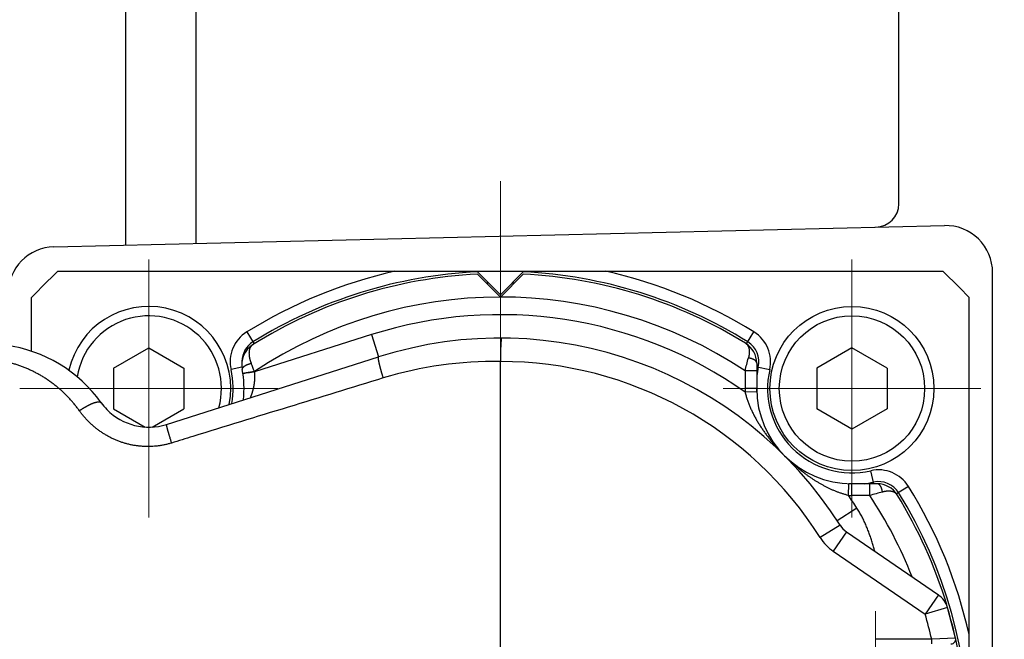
# Model space of a CAD drawing. Header units: millimetres. Extents: x 0 to 1300, y 0 to 891.
# Tile 26 of 119: x 563 to 605, y 289 to 316. Entities that reach past the tile are written whole.
import ezdxf

# ---------------------------------------------------------------- set-up
doc = ezdxf.new("R2010")
doc.units = ezdxf.units.MM
doc.header["$LTSCALE"] = 0.54643
doc.linetypes.add('CENTER', pattern=[50.8, 31.75, -6.35, 6.35, -6.35])
for name, color, linetype in [('NoLayerName_001', 7, 'Continuous'), ('NoLayerName_003', 7, 'Continuous'), ('NoLayerName_006', 7, 'Continuous')]:
    doc.layers.add(name, color=color, linetype=linetype)

# ---------------------------------------------------------------- blocks, each defined once
blk = doc.blocks.new('DIM_0002')
at = {"color": 3, "linetype": 'Continuous', "lineweight": 13}
blk.add_arc((76.293, 79.293), 76.293, 0, 270, dxfattribs=at)

msp = doc.modelspace()

# ---------------------------------------------------------------- linework, layer by layer
at = {"layer": 'NoLayerName_001', "color": 7, "linetype": 'Continuous', "lineweight": 25}
for p, q in [((570.8569, 369.1881), (570.8569, 306.1125)), ((600.8569, 307.8032), (600.8569, 351.7898)), ((567.8569, 329.0831), (567.8569, 306.041)), ((564.8093, 305.9685), (602.8093, 306.8732)), ((604.8569, 264.9702), (604.8569, 304.8738)), ((567.3569, 300.788), (568.8569, 301.654)), ((568.8569, 301.654), (570.3569, 300.788)), ((598.8569, 301.654), (597.3569, 300.788)), ((600.3569, 300.788), (598.8569, 301.654)), ((567.3569, 300.788), (567.3569, 299.056)), ((570.3569, 300.788), (570.3569, 299.056)), ((597.3569, 300.788), (597.3569, 299.056)), ((600.3569, 300.788), (600.3569, 299.056)), ((567.3569, 299.056), (568.707, 298.2765)), ((569.0068, 298.2765), (570.3569, 299.056)), ((598.8569, 298.1899), (597.3569, 299.056)), ((600.3569, 299.056), (598.8569, 298.1899))]:
    msp.add_line(p, q, dxfattribs=at)
at = {"layer": 'NoLayerName_001', "color": 4, "linetype": 'CENTER', "lineweight": 13}
msp.add_line((583.8569, 308.7635), (583.8569, 257.3646), dxfattribs=at)
at = {"layer": 'NoLayerName_001', "color": 110, "linetype": 'CENTER', "lineweight": 13}
for p, q in [((568.8569, 294.422), (568.8569, 305.422)), ((598.8569, 294.422), (598.8569, 305.422)), ((563.3569, 299.922), (574.3569, 299.922)), ((604.3569, 299.922), (593.3569, 299.922)), ((599.8569, 279.422), (599.8569, 290.422))]:
    msp.add_line(p, q, dxfattribs=at)
at = {"layer": 'NoLayerName_001', "color": 7, "linetype": 'Continuous', "lineweight": 25}
for radius in [3.5, 3.1]:
    msp.add_circle((598.8569, 299.922), radius, dxfattribs=at)
for centre, radius, start, end in [((599.8569, 307.8032), 1, 271.36393, 0), ((602.8569, 304.8738), 2, 0, 91.36393), ((564.8569, 303.969), 2, 91.36393, 180), ((568.8569, 299.922), 3.5, 348.76704, 167.19743), ((568.8569, 299.922), 3.1, 344.60366, 170.69438)]:
    msp.add_arc(centre, radius, start, end, dxfattribs=at)
at = {"layer": 'NoLayerName_003', "color": 30, "linetype": 'Continuous', "lineweight": 25}
for p, q in [((583.8569, 268.772), (583.8569, 301.072)), ((598.3482, 294.094), (597.5032, 293.5591)), ((598.6276, 293.804), (598.0621, 292.9793)), ((598.6276, 293.804), (602.5426, 291.1196)), ((598.0621, 292.9793), (601.9771, 290.2949)), ((602.5426, 291.1196), (601.9771, 290.2949)), ((602.9359, 290.5791), (601.9771, 290.2949)), ((603.2771, 289.2656), (602.9359, 290.5791)), ((602.2612, 289.222), (599.8569, 289.222)), ((603.2771, 289.2656), (602.2612, 289.222)), ((602.2612, 289.022), (602.2612, 289.222))]:
    msp.add_line(p, q, dxfattribs=at)
for centre, radius, start, end in [((583.8569, 284.922), 17.15, 32.33094, 107.63848), ((561.9469, 295.822), 6, 35.61621, 82.21634), ((583.5596, 284.9978), 16.0766, 88.94034, 106.98953), ((583.8569, 284.922), 16.15, 32.33094, 90), ((568.8569, 300.772), 2.5, 215.61621, 224.37983), ((568.8569, 300.772), 2.5, 224.37983, 287.63848), ((599.1932, 294.6288), 1, 212.33094, 235.56232), ((599.1932, 294.6288), 2, 212.33094, 235.56232), ((601.9771, 290.2949), 1, 16.51576, 55.56232), ((583.8569, 284.922), 18.9, 13.15071, 16.51583), ((583.8569, 284.922), 19.9, 2.96946, 16.51576), ((603.0818, 289.222), 0.2, 270.01763, 12.60384)]:
    msp.add_arc(centre, radius, start, end, dxfattribs=at)
for points, knots in [([(583.9086, 302.0719), (583.9059, 302.0671), (583.899, 302.0581), (583.8969, 302.0412), (583.8936, 302.025), (583.8914, 302.0083), (583.8893, 301.9917), (583.8875, 301.9752), (583.8858, 301.9585), (583.8842, 301.9418), (583.8828, 301.9251), (583.8815, 301.9084), (583.8802, 301.8917), (583.879, 301.875), (583.8779, 301.8583), (583.8768, 301.8416), (583.8758, 301.8249), (583.8749, 301.8082), (583.8739, 301.7915), (583.8731, 301.7748), (583.8722, 301.7581), (583.8714, 301.7413), (583.8707, 301.7246), (583.8697, 301.7023), (583.8685, 301.6744), (583.8673, 301.641), (583.8661, 301.6075), (583.865, 301.5741), (583.864, 301.5406), (583.8631, 301.5071), (583.8621, 301.4681), (583.8611, 301.4235), (583.8602, 301.3788), (583.8594, 301.3398), (583.8589, 301.3063), (583.8584, 301.2728), (583.8579, 301.2394), (583.8576, 301.2059), (583.8573, 301.1724), (583.8571, 301.1501), (583.8571, 301.1389)], [0, 0, 0, 0, 0.01664224, 0.03295267, 0.0499136, 0.06667326, 0.08332871, 0.10001776, 0.11674478, 0.13349863, 0.15026768, 0.16703989, 0.18380377, 0.2005565, 0.21730025, 0.23403721, 0.2507695, 0.26749921, 0.28422836, 0.30095895, 0.31769216, 0.33442777, 0.35116539, 0.36790464, 0.40138641, 0.43486977, 0.4683515, 0.50183064, 0.53530795, 0.56878422, 0.60226015, 0.65247474, 0.70269057, 0.73616824, 0.76964612, 0.80312408, 0.83660201, 0.87007981, 0.90355746, 0.93703495, 0.93703495, 0.93703495, 0.93703495]), ([(578.6524, 301.2051), (578.652, 301.2117), (578.6515, 301.2256), (578.6492, 301.2472), (578.6575, 301.2596), (578.6603, 301.2657)], [0, 0, 0, 0, 0.019790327, 0.042224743, 0.062479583, 0.062479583, 0.062479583, 0.062479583]), ([(578.862, 300.3728), (578.858, 300.3859), (578.8499, 300.412), (578.838, 300.4511), (578.8281, 300.4838), (578.8203, 300.51), (578.8145, 300.5296), (578.8087, 300.5493), (578.803, 300.5689), (578.7972, 300.5886), (578.7916, 300.6083), (578.7859, 300.6279), (578.7803, 300.6476), (578.7748, 300.6673), (578.7693, 300.6871), (578.7638, 300.7068), (578.7583, 300.7265), (578.753, 300.7463), (578.7476, 300.766), (578.7423, 300.7858), (578.7371, 300.8056), (578.7319, 300.8254), (578.7267, 300.8452), (578.7217, 300.8651), (578.7166, 300.885), (578.7117, 300.9049), (578.7068, 300.9248), (578.702, 300.9447), (578.6973, 300.9646), (578.6927, 300.9845), (578.6881, 301.0044), (578.6837, 301.0243), (578.6794, 301.0442), (578.6752, 301.0642), (578.6711, 301.0843), (578.6673, 301.1047), (578.6636, 301.1251), (578.6602, 301.1456), (578.6571, 301.1659), (578.6544, 301.1857), (578.6531, 301.1987), (578.6524, 301.2051)], [0, 0, 0, 0, 0.04095616, 0.08191622, 0.12287824, 0.14335941, 0.16384036, 0.18432088, 0.20480073, 0.2252797, 0.24575758, 0.26623415, 0.2867092, 0.30718253, 0.32765395, 0.34812324, 0.36859034, 0.38905632, 0.40952307, 0.4299925, 0.45046653, 0.47094712, 0.49143624, 0.51193588, 0.5324464, 0.55296046, 0.57346853, 0.59396117, 0.61442893, 0.63486244, 0.6552525, 0.67560763, 0.69597119, 0.71639104, 0.73691562, 0.75759398, 0.77845157, 0.79931004, 0.81988995, 0.83991336, 0.85922036, 0.85922036, 0.85922036, 0.85922036]), ([(565.8948, 298.9725), (565.8629, 299.0158), (565.7999, 299.1031), (565.6997, 299.2297), (565.5961, 299.3537), (565.4887, 299.4746), (565.3776, 299.5921), (565.2631, 299.7063), (565.1451, 299.817), (565.0238, 299.924), (564.8994, 300.0272), (564.7719, 300.1266), (564.6414, 300.2221), (564.5082, 300.3136), (564.3722, 300.4009), (564.2336, 300.4841), (564.0926, 300.563), (563.9492, 300.6375), (563.8036, 300.7076), (563.6559, 300.7732), (563.5062, 300.8342), (563.3546, 300.8905), (563.2014, 300.9421), (563.0466, 300.9889), (562.8903, 301.0307), (562.7327, 301.0677), (562.5741, 301.0996), (562.4145, 301.1264), (562.2543, 301.1482), (562.0935, 301.1647), (561.9324, 301.1767), (561.8248, 301.1795), (561.7711, 301.1816)], [0, 0, 0, 0, 0.1613451, 0.3228223, 0.4844054, 0.6460675, 0.8077812, 0.9695195, 1.131256, 1.2929664, 1.4546419, 1.6162875, 1.7779079, 1.9395082, 2.1010935, 2.2626697, 2.4242438, 2.5858228, 2.74741, 2.9090084, 3.0706226, 3.2322587, 3.393925, 3.5556326, 3.7173937, 3.8791957, 4.0410038, 4.202783, 4.3644996, 4.5261221, 4.6876217, 4.848973, 4.848973, 4.848973, 4.848973]), ([(583.8571, 301.1389), (583.857, 301.1278), (583.8569, 301.1055), (583.8569, 301.0831), (583.8569, 301.072)], [0, 0, 0, 0, 0.033477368, 0.066954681, 0.066954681, 0.066954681, 0.066954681]), ([(578.862, 300.3728), (576.1529, 299.5401), (573.1417, 298.618), (570.1327, 297.6888), (569.8318, 297.596)], [0, 0, 0, 0, 8.5028407, 9.4476008, 9.4476008, 9.4476008, 9.4476008]), ([(565.8948, 298.9725), (565.9029, 298.9781), (565.919, 298.9893), (565.9433, 299.0058), (565.9677, 299.0222), (565.9922, 299.0383), (566.0169, 299.0543), (566.0417, 299.0701), (566.0667, 299.0856), (566.0917, 299.101), (566.1169, 299.1161), (566.1423, 299.1311), (566.1677, 299.1458), (566.1933, 299.1602), (566.219, 299.1745), (566.2448, 299.1885), (566.2708, 299.2022), (566.2969, 299.2157), (566.3231, 299.2288), (566.3496, 299.2416), (566.3763, 299.2539), (566.4031, 299.2659), (566.4302, 299.2774), (566.4575, 299.2885), (566.4851, 299.299), (566.5129, 299.309), (566.5409, 299.3184), (566.569, 299.3272), (566.5971, 299.335), (566.6253, 299.3421), (566.6537, 299.3481), (566.6831, 299.3523), (566.7136, 299.3542), (566.7451, 299.3535), (566.7756, 299.3482), (566.8047, 299.3379), (566.8175, 299.3226), (566.8246, 299.3161)], [0, 0, 0, 0, 0.0293833, 0.0587725, 0.0881664, 0.1175635, 0.1469628, 0.176363, 0.205763, 0.2351618, 0.2645585, 0.2939519, 0.3233414, 0.352726, 0.3821051, 0.4114786, 0.4408477, 0.4702147, 0.4995831, 0.5289573, 0.5583434, 0.5877485, 0.6171815, 0.6466526, 0.676174, 0.705752, 0.7353199, 0.7647708, 0.7940021, 0.8229278, 0.8517718, 0.8811405, 0.9117574, 0.9436693, 0.9751054, 1.0048376, 1.0335365, 1.0335365, 1.0335365, 1.0335365]), ([(569.8318, 297.596), (569.7843, 297.5824), (569.6897, 297.5539), (569.5453, 297.5202), (569.3995, 297.4919), (569.2524, 297.4701), (569.1045, 297.4546), (568.9559, 297.4454), (568.8072, 297.4426), (568.6585, 297.4463), (568.5101, 297.4564), (568.3624, 297.4728), (568.2156, 297.4954), (568.0699, 297.5243), (567.9256, 297.5592), (567.7828, 297.6001), (567.6419, 297.647), (567.5031, 297.6997), (567.3667, 297.7581), (567.2327, 297.8221), (567.1015, 297.8916), (566.9732, 297.9663), (566.848, 298.0463), (566.7261, 298.1313), (566.6078, 298.2213), (566.4933, 298.316), (566.3826, 298.4152), (566.2761, 298.5188), (566.1737, 298.6264), (566.076, 298.7381), (565.9822, 298.8529), (565.9243, 298.933), (565.8948, 298.9725)], [0, 0, 0, 0, 0.1480235, 0.2963009, 0.4447848, 0.5934224, 0.7421582, 0.8909357, 1.0396997, 1.1883992, 1.3370192, 1.4855812, 1.6341021, 1.7825927, 1.9310595, 2.0795054, 2.2279313, 2.3763401, 2.5247463, 2.6731644, 2.8216044, 2.9700727, 3.1185737, 3.2671105, 3.4156863, 3.5642927, 3.7129005, 3.8614734, 4.0099705, 4.1583483, 4.3065616, 4.4545655, 4.4545655, 4.4545655, 4.4545655]), ([(569.8318, 297.596), (569.8263, 297.6135), (569.8154, 297.6484), (569.7993, 297.701), (569.7832, 297.7535), (569.7686, 297.8017), (569.7554, 297.8456), (569.7436, 297.8851), (569.7319, 297.9246), (569.7216, 297.9597), (569.7126, 297.9905), (569.7049, 298.0169), (569.6973, 298.0433), (569.6898, 298.0697), (569.6823, 298.0962), (569.6749, 298.1226), (569.6675, 298.1491), (569.6615, 298.1712), (569.6567, 298.1889), (569.6531, 298.2021), (569.6496, 298.2154), (569.6461, 298.2287), (569.6426, 298.242), (569.6392, 298.2553), (569.6358, 298.2687), (569.6325, 298.282), (569.6292, 298.2954), (569.6261, 298.3088), (569.623, 298.3221), (569.6201, 298.3355), (569.6173, 298.349), (569.6151, 298.3624), (569.6122, 298.376), (569.614, 298.385), (569.6144, 298.3896)], [0, 0, 0, 0, 0.05495586, 0.10991176, 0.1648682, 0.21982534, 0.26104291, 0.30225946, 0.34347438, 0.38468868, 0.41216593, 0.43964506, 0.46712698, 0.49461175, 0.52209606, 0.54957578, 0.57704686, 0.60450594, 0.61823315, 0.63196211, 0.64569542, 0.65943571, 0.67318563, 0.68694786, 0.70072329, 0.71450108, 0.72826583, 0.74200238, 0.75569592, 0.7693376, 0.78305408, 0.79704404, 0.81041557, 0.82411433, 0.82411433, 0.82411433, 0.82411433])]:
    msp.add_open_spline(points, degree=3, knots=knots, dxfattribs=at)
at = {"layer": 'NoLayerName_006', "color": 30, "linetype": 'Continuous', "lineweight": 25}
for p, q in [((564.9823, 304.922), (602.7315, 304.922)), ((582.8569, 304.922), (583.8569, 303.922)), ((583.8569, 303.822), (582.8808, 304.798)), ((584.8569, 304.922), (583.8569, 303.922)), ((584.8329, 304.798), (583.8569, 303.822)), ((563.8569, 301.5069), (563.8569, 303.7966)), ((603.8569, 266.0474), (603.8569, 303.7966)), ((573.0366, 302.3338), (573.3546, 301.8222)), ((578.3573, 302.2187), (573.3646, 300.6313)), ((578.3573, 302.2187), (578.6603, 301.2657)), ((594.3588, 301.8216), (594.6772, 302.3338)), ((569.6144, 298.3895), (578.6603, 301.2657)), ((572.8241, 300.8299), (572.3662, 300.7251)), ((594.7937, 300.999), (594.7937, 299.922)), ((594.7937, 300.8519), (595.3476, 300.7251)), ((573.0122, 300.5851), (572.87, 300.5579)), ((573.3631, 300.6411), (573.0122, 300.5851)), ((594.7937, 300.679), (594.2937, 300.679)), ((594.2937, 300.679), (594.2937, 299.922)), ((594.7937, 299.922), (594.2937, 299.922)), ((594.796, 299.786), (594.2962, 299.7693)), ((594.796, 299.786), (594.7937, 299.922)), ((599.7868, 295.8588), (599.66, 296.4127)), ((598.7042, 295.3613), (598.7209, 295.8611)), ((598.8569, 295.8588), (598.7209, 295.8611)), ((599.9339, 295.8588), (598.8569, 295.8588)), ((598.8569, 295.3588), (598.8569, 295.8588)), ((599.6139, 295.3588), (599.6139, 295.8588)), ((601.2687, 295.7422), (600.7566, 295.424)), ((599.6139, 295.3588), (598.8569, 295.3588)), ((599.0691, 294.8221), (598.2309, 294.2766))]:
    msp.add_line(p, q, dxfattribs=at)
for centre, radius, start, end in [((583.8569, 284.922), 27.5, 133.34176, 136.65824), ((583.8569, 284.922), 20.5, 102.68038, 121.85813), ((583.8569, 284.922), 19.9, 92.81135, 122.08492), ((583.8569, 284.922), 20, 92.79761, 121.85813), ((583.8569, 284.922), 19.9, 58.28082, 87.18865), ((583.8569, 284.922), 20, 58.14187, 87.20239), ((583.8569, 284.922), 20.5, 58.14187, 77.31962), ((583.8569, 284.922), 27.5, 43.34176, 46.65824), ((583.8569, 284.922), 19.5, 91.45091, 91.7299), ((583.8569, 284.922), 19.5, 88.27012, 88.54909), ((583.8569, 284.922), 18.9, 56.48114, 123.72643), ((583.8569, 284.922), 18.15, 54.88859, 107.63848), ((573.8284, 301.0598), 1.5, 121.85813, 192.891), ((593.8854, 301.0598), 1.5, 347.109, 58.14187), ((573.8177, 300.9352), 1, 122.08492, 191.54397), ((573.8284, 301.0598), 1, 121.85813, 178.68589), ((593.7937, 300.999), 1, 0, 58.28082), ((593.8854, 301.0598), 1, 347.109, 58.14187), ((519.8836, 320.8847), 77.1046, 344.807952, 345.226765), ((556.8221, 294.3584), 17.6939, 20.79811, 21.99869), ((598.8569, 299.922), 4.1, 167.109, 172.48114), ((568.8569, 299.922), 3.6, 349.64723, 12.891), ((568.8569, 299.922), 4.0632, 353.25105, 11.54397), ((568.8569, 299.922), 4.5632, 8.94195, 9.06676), ((598.8569, 299.922), 3.6, 167.109, 282.891), ((598.8569, 299.922), 4.5632, 180, 181.91634), ((598.8569, 299.922), 4.0632, 180, 270), ((599.9947, 294.9505), 1.5, 31.85813, 102.891), ((598.8569, 299.922), 4.1, 277.51897, 282.891), ((599.9947, 294.9505), 1, 31.85813, 102.891), ((599.9339, 294.8588), 1, 31.71918, 90), ((583.8569, 284.922), 20.5, 12.68038, 31.85813), ((583.8569, 284.922), 18.15, 33.05618, 35.1116), ((598.8569, 299.922), 4.5632, 268.08238, 270), ((619.8461, 220.8496), 77.2073, 104.773514, 105.19177), ((583.8569, 284.922), 18.9, 21.6414, 33.51886), ((583.8569, 284.922), 19.9, 16.89608, 31.71918), ((583.8569, 284.922), 20, 328.14187, 31.85813)]:
    msp.add_arc(centre, radius, start, end, dxfattribs=at)
for points, knots in [([(573.2865, 301.7825), (573.2788, 301.777), (573.2628, 301.7665), (573.2415, 301.7472), (573.2219, 301.726), (573.2043, 301.703), (573.1888, 301.6786), (573.1754, 301.6531), (573.1641, 301.6267), (573.1548, 301.5996), (573.1473, 301.5719), (573.1414, 301.5438), (573.1371, 301.5155), (573.134, 301.4869), (573.1321, 301.4584), (573.1314, 301.4298), (573.1317, 301.4012), (573.133, 301.3727), (573.1352, 301.3442), (573.1383, 301.3159), (573.1423, 301.2876), (573.147, 301.2594), (573.1524, 301.2313), (573.1584, 301.2034), (573.1651, 301.1757), (573.1724, 301.1481), (573.1803, 301.1207), (573.1888, 301.0934), (573.1978, 301.0664), (573.2073, 301.0395), (573.2173, 301.0127), (573.2243, 300.9951), (573.2278, 300.9863)], [0, 0, 0, 0, 0.02852447, 0.05720515, 0.08604299, 0.11497776, 0.14390264, 0.17268868, 0.20134432, 0.22996346, 0.25860173, 0.28727742, 0.3159761, 0.34465516, 0.37327313, 0.40184695, 0.43039938, 0.4589464, 0.48749757, 0.51605652, 0.54462135, 0.57318509, 0.6017388, 0.63028388, 0.65882432, 0.68736248, 0.71589918, 0.74443374, 0.77296409, 0.8014868, 0.82999719, 0.8584894, 0.8584894, 0.8584894, 0.8584894]), ([(594.3194, 301.8496), (594.3257, 301.8454), (594.3384, 301.8372), (594.3559, 301.8227), (594.3723, 301.8069), (594.3875, 301.7899), (594.4015, 301.7718), (594.414, 301.7528), (594.4252, 301.733), (594.4351, 301.7126), (594.4437, 301.6916), (594.4511, 301.6701), (594.4574, 301.6483), (594.4628, 301.6263), (594.4672, 301.604), (594.4707, 301.5816), (594.4734, 301.5592), (594.4753, 301.5366), (594.4764, 301.514), (594.4769, 301.4914), (594.4766, 301.4688), (594.4758, 301.4462), (594.4743, 301.4236), (594.4724, 301.401), (594.4699, 301.3786), (594.4668, 301.3562), (594.4633, 301.3338), (594.4594, 301.3116), (594.455, 301.2894), (594.4502, 301.2673), (594.445, 301.2453), (594.4413, 301.2307), (594.4394, 301.2234)], [0, 0, 0, 0, 0.02260245, 0.04529495, 0.06806757, 0.09088975, 0.11371491, 0.13648514, 0.1591798, 0.18184559, 0.20451673, 0.22720764, 0.24991502, 0.27261986, 0.29529289, 0.3179328, 0.34055642, 0.36317589, 0.38579859, 0.40842738, 0.431061, 0.45369433, 0.47631954, 0.49893577, 0.52154714, 0.54415635, 0.56676464, 0.58937187, 0.61197659, 0.6345761, 0.65716655, 0.67974298, 0.67974298, 0.67974298, 0.67974298]), ([(594.7937, 300.999), (594.7933, 301.0039), (594.7931, 301.014), (594.7897, 301.0287), (594.7848, 301.043), (594.7782, 301.0568), (594.7704, 301.0699), (594.7616, 301.0822), (594.7518, 301.0936), (594.7412, 301.1043), (594.7299, 301.1142), (594.7181, 301.1234), (594.7058, 301.1321), (594.6932, 301.1402), (594.6803, 301.1478), (594.6672, 301.155), (594.6539, 301.1618), (594.6404, 301.1681), (594.6266, 301.1741), (594.6128, 301.1797), (594.5988, 301.1849), (594.5847, 301.1898), (594.5705, 301.1944), (594.5562, 301.1987), (594.5418, 301.2027), (594.5273, 301.2065), (594.5128, 301.21), (594.4982, 301.2132), (594.4836, 301.2161), (594.4689, 301.2188), (594.4542, 301.2213), (594.4443, 301.2227), (594.4394, 301.2234)], [0, 0, 0, 0, 0.01491676, 0.02994017, 0.04510268, 0.06036046, 0.07561268, 0.09074001, 0.10576138, 0.12074446, 0.13573001, 0.15073427, 0.16575225, 0.18076119, 0.19573964, 0.21069537, 0.22563841, 0.24057611, 0.25551332, 0.27045252, 0.28539399, 0.30033601, 0.31527558, 0.33021264, 0.34514843, 0.36008361, 0.37501828, 0.38995205, 0.40488401, 0.41981278, 0.43473652, 0.44965298, 0.44965298, 0.44965298, 0.44965298]), ([(573.2278, 300.9863), (573.2233, 300.9851), (573.2143, 300.9828), (573.2008, 300.9792), (573.1874, 300.9754), (573.174, 300.9715), (573.1606, 300.9675), (573.1473, 300.9633), (573.134, 300.959), (573.1208, 300.9545), (573.1076, 300.9499), (573.0945, 300.9452), (573.0814, 300.9403), (573.0684, 300.9352), (573.0555, 300.93), (573.0426, 300.9246), (573.0297, 300.919), (573.017, 300.9132), (573.0044, 300.9072), (572.9919, 300.901), (572.9795, 300.8945), (572.9673, 300.8878), (572.9552, 300.8808), (572.9433, 300.8735), (572.9315, 300.8659), (572.92, 300.858), (572.9087, 300.8498), (572.8977, 300.8412), (572.8871, 300.8323), (572.8769, 300.8229), (572.8672, 300.8128), (572.8583, 300.8017), (572.8502, 300.7897), (572.8435, 300.7767), (572.8388, 300.7631), (572.8361, 300.749), (572.8376, 300.7397), (572.8379, 300.7351)], [0, 0, 0, 0, 0.01394916, 0.02790011, 0.04185262, 0.05580654, 0.06976179, 0.08371837, 0.09767637, 0.11163597, 0.12559742, 0.13956107, 0.15352737, 0.16749684, 0.18146981, 0.1954444, 0.20941814, 0.22338938, 0.23735734, 0.25132221, 0.26528522, 0.27924875, 0.29321634, 0.30719286, 0.32118407, 0.33518163, 0.34916024, 0.36309722, 0.3769746, 0.39081379, 0.40472684, 0.41888189, 0.43342899, 0.44810004, 0.4625486, 0.47662294, 0.49048091, 0.49048091, 0.49048091, 0.49048091]), ([(573.0122, 300.5851), (573.0106, 300.5846), (573.0075, 300.5838), (573.0028, 300.5825), (572.9982, 300.5812), (572.9935, 300.5799), (572.9889, 300.5787), (572.9842, 300.5774), (572.9796, 300.5762), (572.9749, 300.5749), (572.9702, 300.5737), (572.9654, 300.5725), (572.9607, 300.5713), (572.9559, 300.5701), (572.951, 300.5689), (572.9461, 300.5677), (572.9413, 300.5665), (572.9364, 300.5654), (572.9315, 300.5643), (572.9267, 300.5632), (572.922, 300.5622), (572.9173, 300.5612), (572.9128, 300.5603), (572.9084, 300.5595), (572.9041, 300.5587), (572.8997, 300.558), (572.8952, 300.5574), (572.8904, 300.5568), (572.885, 300.5561), (572.8794, 300.5557), (572.8735, 300.5541), (572.8711, 300.5571), (572.87, 300.5579)], [0, 0, 0, 0, 0.00485044, 0.00968433, 0.01450681, 0.01932303, 0.02413814, 0.0289573, 0.03378566, 0.03862839, 0.04349064, 0.04837757, 0.05329435, 0.05824615, 0.06323793, 0.06826404, 0.07330266, 0.07833066, 0.08332499, 0.08826263, 0.09312067, 0.09787628, 0.10250676, 0.1069896, 0.11132598, 0.11564661, 0.12012659, 0.12494096, 0.13026448, 0.13627086, 0.14231503, 0.14646538, 0.14646538, 0.14646538, 0.14646538]), ([(573.3646, 300.6313), (573.3553, 300.6298), (573.3318, 300.6261), (573.3037, 300.6219), (573.2803, 300.6182), (573.2662, 300.6159), (573.2382, 300.6113), (573.2101, 300.6065), (573.182, 300.6019), (573.168, 300.5997), (573.1539, 300.5976), (573.1398, 300.5956), (573.1257, 300.5937), (573.1115, 300.5919), (573.0974, 300.5904), (573.0832, 300.5889), (573.069, 300.5877), (573.0548, 300.5867), (573.0406, 300.5859), (573.0264, 300.5853), (573.0169, 300.5852), (573.0122, 300.5851)], [0, 0, 0, 0, 0.02845454, 0.0711363, 0.08536148, 0.09958491, 0.11380672, 0.170704, 0.18493761, 0.19917796, 0.21342451, 0.22767438, 0.24192488, 0.25617378, 0.27041935, 0.28466042, 0.29889644, 0.31312754, 0.32735462, 0.34157937, 0.35580437, 0.35580437, 0.35580437, 0.35580437]), ([(573.3646, 300.6313), (573.365, 300.6262), (573.3659, 300.6162), (573.3669, 300.6012), (573.3679, 300.5861), (573.3688, 300.5711), (573.3695, 300.556), (573.3702, 300.5409), (573.3707, 300.5258), (573.3712, 300.5108), (573.3715, 300.4957), (573.3717, 300.4806), (573.3719, 300.4655), (573.3719, 300.4504), (573.3718, 300.4353), (573.3716, 300.4202), (573.3714, 300.4051), (573.371, 300.3901), (573.3705, 300.375), (573.3699, 300.3599), (573.3692, 300.3448), (573.3684, 300.3298), (573.3675, 300.3147), (573.3665, 300.2997), (573.3654, 300.2846), (573.3642, 300.2696), (573.3629, 300.2545), (573.3615, 300.2395), (573.3601, 300.2245), (573.3585, 300.2095), (573.3568, 300.1945), (573.355, 300.1795), (573.3531, 300.1646), (573.3512, 300.1496), (573.3491, 300.1347), (573.347, 300.1197), (573.3447, 300.1048), (573.3424, 300.0899), (573.3399, 300.075), (573.3374, 300.0601), (573.3356, 300.0502), (573.3348, 300.0453)], [0, 0, 0, 0, 0.0150826, 0.0301665, 0.04525158, 0.06033773, 0.07542483, 0.09051274, 0.10560133, 0.12069046, 0.13577997, 0.1508697, 0.16595948, 0.18104915, 0.19613853, 0.21122743, 0.22631577, 0.24140363, 0.25649108, 0.2715782, 0.28666505, 0.30175168, 0.31683814, 0.33192446, 0.34701069, 0.36209682, 0.37718289, 0.39226889, 0.40735483, 0.4224407, 0.43752653, 0.45261235, 0.46769818, 0.48278401, 0.49786986, 0.5129557, 0.52804152, 0.5431273, 0.558213, 0.57329857, 0.58838398, 0.58838398, 0.58838398, 0.58838398]), ([(573.3348, 300.0453), (573.3339, 300.0403), (573.3321, 300.0304), (573.3293, 300.0156), (573.3264, 300.0008), (573.3234, 299.986), (573.3203, 299.9713), (573.3172, 299.9565), (573.3139, 299.9418), (573.3106, 299.9271), (573.3072, 299.9124), (573.3037, 299.8977), (573.3001, 299.8831), (573.2964, 299.8684), (573.2926, 299.8538), (573.2888, 299.8392), (573.2849, 299.8247), (573.2809, 299.8101), (573.2768, 299.7956), (573.2726, 299.7811), (573.2683, 299.7666), (573.264, 299.7522), (573.2596, 299.7378), (573.2551, 299.7234), (573.2505, 299.709), (573.2459, 299.6947), (573.2411, 299.6803), (573.2363, 299.666), (573.2315, 299.6518), (573.2265, 299.6375), (573.2215, 299.6233), (573.2163, 299.6091), (573.2111, 299.595), (573.2059, 299.5808), (573.2006, 299.5667), (573.1952, 299.5526), (573.1898, 299.5385), (573.186, 299.5292), (573.1842, 299.5245)], [0, 0, 0, 0, 0.01508519, 0.03017018, 0.04525504, 0.0603398, 0.07542449, 0.09050916, 0.10559382, 0.12067847, 0.13576313, 0.1508478, 0.16593244, 0.18101706, 0.19610162, 0.2111861, 0.22627046, 0.24135468, 0.2564387, 0.27152247, 0.28660593, 0.30168902, 0.31677166, 0.33185381, 0.34693572, 0.36201778, 0.37710034, 0.39218369, 0.40726722, 0.42234961, 0.43742959, 0.45250712, 0.4675872, 0.48267591, 0.49777172, 0.51284597, 0.52792616, 0.54300384, 0.54300384, 0.54300384, 0.54300384]), ([(594.2962, 299.7693), (594.3099, 299.7172), (594.3356, 299.6127), (594.3841, 299.4585), (594.4381, 299.3061), (594.4982, 299.1556), (594.5638, 299.0072), (594.6345, 298.8609), (594.71, 298.7168), (594.7897, 298.5748), (594.8733, 298.4351), (594.9605, 298.2977), (595.0507, 298.1626), (595.1439, 298.0299), (595.24, 297.8995), (595.3388, 297.7713), (595.4402, 297.6455), (595.5442, 297.5218), (595.6506, 297.4003), (595.7594, 297.281), (595.8701, 297.1635), (595.9461, 297.0873), (595.9838, 297.0489)], [0, 0, 0, 0, 0.1614131, 0.322908, 0.484596, 0.6465426, 0.8087705, 0.9712636, 1.1339695, 1.2968033, 1.4596504, 1.6223697, 1.784816, 1.9469817, 2.1089231, 2.2706904, 2.4323273, 2.5938716, 2.7553545, 2.9168019, 3.0782336, 3.239664, 3.239664, 3.239664, 3.239664]), ([(598.7042, 295.3613), (598.6624, 295.3721), (598.5786, 295.3926), (598.4545, 295.4299), (598.3315, 295.4709), (598.2099, 295.5159), (598.0897, 295.5646), (597.9709, 295.6167), (597.8536, 295.6719), (597.7378, 295.7301), (597.6236, 295.7911), (597.5108, 295.8547), (597.3995, 295.9208), (597.2895, 295.9892), (597.1809, 296.0598), (597.0737, 296.1325), (596.9678, 296.2072), (596.8632, 296.2838), (596.76, 296.3623), (596.6581, 296.4425), (596.5576, 296.5245), (596.4585, 296.6081), (596.3607, 296.6933), (596.2643, 296.78), (596.1694, 296.8682), (596.0757, 296.9577), (596.0145, 297.0186), (595.9838, 297.0489)], [0, 0, 0, 0, 0.1294183, 0.2589245, 0.3885276, 0.5182126, 0.6479427, 0.7776606, 0.9072938, 1.0368264, 1.1663029, 1.2957602, 1.4252247, 1.5547133, 1.6842334, 1.8137864, 1.9433738, 2.0729946, 2.2026449, 2.3323181, 2.4620052, 2.5916943, 2.7213715, 2.8510202, 2.9806218, 3.1101557, 3.2395991, 3.2395991, 3.2395991, 3.2395991]), ([(600.1584, 295.5045), (600.1576, 295.5094), (600.1562, 295.5193), (600.1537, 295.534), (600.151, 295.5487), (600.1481, 295.5633), (600.1449, 295.5779), (600.1414, 295.5924), (600.1377, 295.6069), (600.1336, 295.6213), (600.1293, 295.6356), (600.1247, 295.6498), (600.1198, 295.6639), (600.1146, 295.6779), (600.109, 295.6917), (600.103, 295.7054), (600.0967, 295.719), (600.0899, 295.7323), (600.0827, 295.7454), (600.0751, 295.7583), (600.067, 295.7709), (600.0583, 295.7832), (600.0491, 295.795), (600.0392, 295.8063), (600.0285, 295.8169), (600.0171, 295.8267), (600.0048, 295.8355), (599.9917, 295.8433), (599.9779, 295.8498), (599.9636, 295.8548), (599.9489, 295.8582), (599.9389, 295.8584), (599.9339, 295.8588)], [0, 0, 0, 0, 0.01491646, 0.02984021, 0.04476899, 0.05970095, 0.07463473, 0.0895694, 0.10450458, 0.11944038, 0.13437745, 0.14931702, 0.16425905, 0.17920053, 0.19413973, 0.20907694, 0.22401465, 0.2389577, 0.25391344, 0.26889189, 0.28390084, 0.29891883, 0.3139231, 0.32890865, 0.34389173, 0.35891311, 0.37404044, 0.38929266, 0.40455044, 0.41971295, 0.43473636, 0.44965313, 0.44965313, 0.44965313, 0.44965313]), ([(600.7845, 295.3845), (600.7803, 295.3908), (600.7721, 295.4035), (600.7576, 295.421), (600.7419, 295.4374), (600.7248, 295.4526), (600.7067, 295.4665), (600.6877, 295.4791), (600.6679, 295.4903), (600.6475, 295.5001), (600.6265, 295.5087), (600.6051, 295.5162), (600.5832, 295.5225), (600.5612, 295.5279), (600.5389, 295.5323), (600.5166, 295.5358), (600.4941, 295.5385), (600.4715, 295.5404), (600.4489, 295.5415), (600.4263, 295.542), (600.4037, 295.5417), (600.3811, 295.5409), (600.3585, 295.5394), (600.3359, 295.5374), (600.3135, 295.5349), (600.2911, 295.5319), (600.2687, 295.5284), (600.2465, 295.5245), (600.2243, 295.5201), (600.2022, 295.5153), (600.1802, 295.5101), (600.1656, 295.5063), (600.1583, 295.5045)], [0, 0, 0, 0, 0.02260238, 0.04529479, 0.06806737, 0.09088958, 0.11371484, 0.13648521, 0.15917998, 0.18184584, 0.20451697, 0.22720782, 0.24991508, 0.27261977, 0.29529266, 0.31793244, 0.34055598, 0.36317541, 0.3857981, 0.40842693, 0.4310606, 0.453694, 0.47631927, 0.49893554, 0.52154692, 0.54415612, 0.56676438, 0.58937156, 0.61197621, 0.63457566, 0.65716605, 0.67974245, 0.67974245, 0.67974245, 0.67974245]), ([(599.8311, 292.9789), (599.8223, 293.011), (599.805, 293.0754), (599.7777, 293.1717), (599.7496, 293.2677), (599.7205, 293.3634), (599.6903, 293.4588), (599.6591, 293.5539), (599.6266, 293.6486), (599.5929, 293.7428), (599.5579, 293.8367), (599.5215, 293.9301), (599.4838, 294.0229), (599.4446, 294.1152), (599.4038, 294.2069), (599.3615, 294.2977), (599.3174, 294.3878), (599.2716, 294.4769), (599.224, 294.565), (599.1744, 294.652), (599.1231, 294.7379), (599.0869, 294.7939), (599.0691, 294.8221)], [0, 0, 0, 0, 0.100029, 0.2000659, 0.3001086, 0.4001568, 0.5002122, 0.6002785, 0.7003618, 0.8004705, 0.9006153, 1.0008096, 1.1010611, 1.2013464, 1.3016381, 1.4019135, 1.5021554, 1.6023522, 1.7024985, 1.8025952, 1.90265, 2.0026781, 2.0026781, 2.0026781, 2.0026781])]:
    msp.add_open_spline(points, degree=3, knots=knots, dxfattribs=at)

# ---------------------------------------------------------------- block references
at = {"layer": 'NoLayerName_001', "color": 3, "linetype": 'Continuous', "lineweight": 13}
msp.add_blockref('DIM_0002', (507.5635, 205.6287), dxfattribs=at)

doc.saveas('drawing.dxf')
